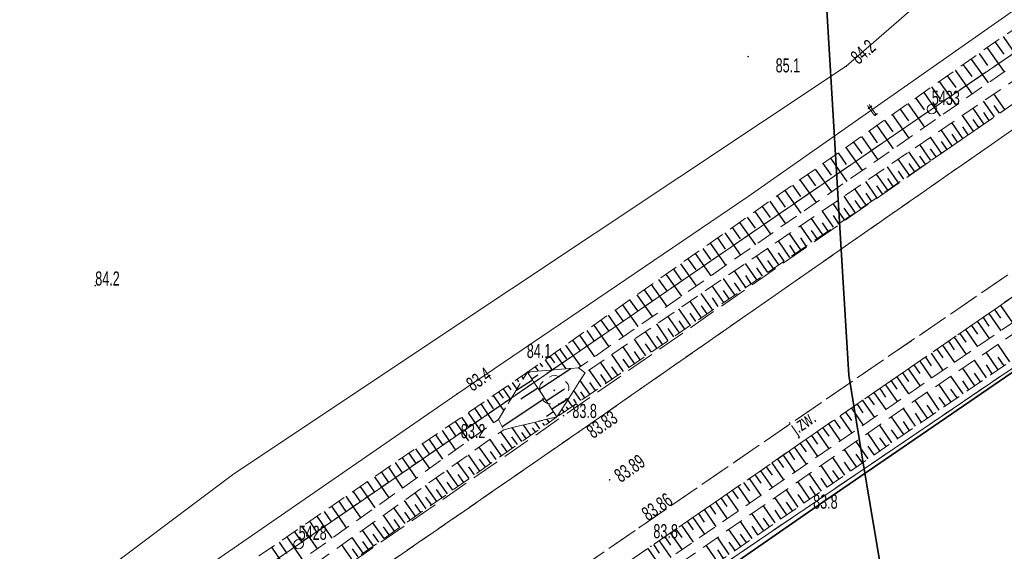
# Model space of a CAD drawing. Header units: metres. Extents: x 6524698 to 6533081, y 5883213 to 5896811.
# Tile 39 of 131: x 6528830 to 6528882, y 5888549 to 5888577. Entities that reach past the tile are written whole.
import ezdxf
from ezdxf.enums import TextEntityAlignment as Align

# ---------------------------------------------------------------- set-up
doc = ezdxf.new("R2010")
doc.units = ezdxf.units.M
for name, pattern in [('mapa zasadnicza$0$1.0_0.5', [1.5, 1, -0.5]), ('mapa zasadnicza$0$1.5_0.5', [2, 1.5, -0.5]), ('mapa zasadnicza$0$219-500', [0]), ('mapa zasadnicza$0$egkk-500', [2, 1.5, -0.5]), ('mapa zasadnicza$0$egug-500', [1, 0.5, -0.5])]:
    doc.linetypes.add(name, pattern=pattern)
for name, color, linetype in [('mapa zasadnicza$0$000 Inne (niezydentyfikowane)', 7, 'Continuous'), ('mapa zasadnicza$0$202-punkt graniczny', 7, 'Continuous'), ('mapa zasadnicza$0$202-punkt graniczny-Atr103', 7, 'Continuous'), ('mapa zasadnicza$0$217-kontur klasyfikacyjny', 7, 'Continuous'), ('mapa zasadnicza$0$218-kontur użytku gruntowego', 7, 'Continuous'), ('mapa zasadnicza$0$219-działka ewidencyjna', 7, 'Continuous'), ('mapa zasadnicza$0$drzewo liściaste', 7, 'Continuous'), ('mapa zasadnicza$0$jezdnia', 7, 'Continuous'), ('mapa zasadnicza$0$jezdnia-Atr17', 7, 'Continuous'), ('mapa zasadnicza$0$ogrodzenie trwałe', 7, 'Continuous'), ('mapa zasadnicza$0$pikieta naturalna', 7, 'Continuous'), ('mapa zasadnicza$0$pikieta naturalna-Atr2', 7, 'Continuous'), ('mapa zasadnicza$0$pikieta sztuczna', 7, 'Continuous'), ('mapa zasadnicza$0$pikieta sztuczna-Atr2', 7, 'Continuous'), ('mapa zasadnicza$0$przewód telekomunikacyjny podziemny', 7, 'Continuous'), ('mapa zasadnicza$0$przewód telekomunikacyjny podziemny-Atr1', 7, 'Continuous'), ('mapa zasadnicza$0$rzędna', 7, 'Continuous'), ('mapa zasadnicza$0$rzędna-Atr2', 7, 'Continuous'), ('mapa zasadnicza$0$skarpa nieumocniona', 7, 'Continuous')]:
    doc.layers.add(name, color=color, linetype=linetype)
doc.styles.add('mapa zasadnicza$0$STANDARD', font='Working1250', dxfattribs={"width": 0.75})
doc.linetypes.add('mapa zasadnicza$0$902-500', pattern='A,3.75,0,[1,ksztalty.shx,S=0.5,R=0,X=0,Y=0],3.75', length=7.5)

# ---------------------------------------------------------------- blocks, each defined once
blk = doc.blocks.new('mapa zasadnicza$0$202')
at = {"color": 0, "linetype": 'Continuous', "lineweight": 0}
blk.add_circle((0, 0), 0.25, dxfattribs=at)
blk = doc.blocks.new('mapa zasadnicza$0$PW01')
at = {"linetype": 'Continuous', "lineweight": 13}
h = blk.add_hatch(color=0, dxfattribs=at)
edge = h.paths.add_edge_path()
edge.add_arc((0, 0), 0.045, 0, 360)
blk = doc.blocks.new('mapa zasadnicza$0$OP021')
at = {"linetype": 'Continuous', "lineweight": 13}
h = blk.add_hatch(color=0, dxfattribs=at)
edge = h.paths.add_edge_path()
edge.add_arc((0, 0), 0.05, 0, 360)
at = {"color": 0, "linetype": 'Continuous', "lineweight": 13}
for centre, start, end in [((0, 0.4), 49.272, 130.728), ((-0.38, 0.124), 121.308, 202.548), ((0.38, 0.124), 337.452, 58.692), ((-0.235, -0.324), 193.221, 274.871), ((0.235, -0.324), 265.129, 346.779)]:
    blk.add_arc(centre, 0.4, start, end, dxfattribs=at)

msp = doc.modelspace()

# ---------------------------------------------------------------- linework, layer by layer
at = {"layer": 'mapa zasadnicza$0$000 Inne (niezydentyfikowane)', "color": 7, "linetype": 'Continuous', "lineweight": 35, "flags": 128}
msp.add_lwpolyline([(6528867.486, 5888667.506), (6528867.894, 5888660.701), (6528868.303, 5888653.895), (6528868.712, 5888647.089), (6528869.121, 5888640.283), (6528869.529, 5888633.478), (6528869.938, 5888626.672), (6528870.347, 5888619.866), (6528870.756, 5888613.06), (6528871.165, 5888606.255), (6528871.573, 5888599.449), (6528871.982, 5888592.643), (6528872.391, 5888585.837), (6528872.8, 5888579.031), (6528873.209, 5888572.226), (6528873.619, 5888565.387), (6528874.028, 5888558.423), (6528874.849, 5888553.436), (6528876.109, 5888545.979), (6528877.387, 5888538.416), (6528878.665, 5888530.854), (6528879.943, 5888523.291), (6528881.221, 5888515.728)], dxfattribs=at)
at = {"layer": 'mapa zasadnicza$0$000 Inne (niezydentyfikowane)', "color": 7, "linetype": 'Continuous', "lineweight": 25, "flags": 128}
for points in [[(6528882.23, 5888576.43), (6528883.11, 5888575.13)], [(6528881.38, 5888575.83), (6528882.28, 5888574.55)], [(6528881.8, 5888576.13), (6528882.26, 5888575.49)], [(6528880.53, 5888575.23), (6528881.43, 5888573.96)], [(6528880.95, 5888575.53), (6528881.4, 5888574.89)], [(6528879.69, 5888574.64), (6528880.58, 5888573.37)], [(6528880.11, 5888574.93), (6528880.56, 5888574.3)], [(6528879.26, 5888574.34), (6528879.71, 5888573.71)], [(6528878.43, 5888573.75), (6528878.87, 5888573.12)], [(6528878.84, 5888574.04), (6528879.74, 5888572.78)], [(6528877.59, 5888573.16), (6528878.03, 5888572.53)], [(6528878.01, 5888573.45), (6528878.89, 5888572.2)], [(6528882.32, 5888572.55), (6528881.74, 5888573.38)], [(6528876.76, 5888572.57), (6528877.2, 5888571.95)], [(6528877.17, 5888572.86), (6528878.06, 5888571.61)], [(6528881.21, 5888571.78), (6528880.63, 5888572.62)], [(6528881.77, 5888572.16), (6528881.19, 5888573)], [(6528882.04, 5888572.36), (6528881.76, 5888572.77)], [(6528876.34, 5888572.28), (6528877.22, 5888571.03)], [(6528880.65, 5888571.39), (6528880.07, 5888572.23)], [(6528880.93, 5888571.59), (6528880.64, 5888572.01)], [(6528881.49, 5888571.97), (6528881.2, 5888572.39)], [(6528875.52, 5888571.69), (6528876.39, 5888570.45)], [(6528875.93, 5888571.98), (6528876.37, 5888571.36)], [(6528879.53, 5888570.61), (6528878.94, 5888571.46)], [(6528880.09, 5888571), (6528879.51, 5888571.85)], [(6528880.37, 5888571.2), (6528880.08, 5888571.62)], [(6528874.7, 5888571.11), (6528875.57, 5888569.88)], [(6528875.11, 5888571.4), (6528875.54, 5888570.78)], [(6528878.96, 5888570.22), (6528878.38, 5888571.08)], [(6528879.81, 5888570.81), (6528879.52, 5888571.23)], [(6528873.88, 5888570.53), (6528874.74, 5888569.31)], [(6528874.29, 5888570.82), (6528874.72, 5888570.21)], [(6528878.39, 5888569.83), (6528877.8, 5888570.69)], [(6528878.68, 5888570.03), (6528878.38, 5888570.45)], [(6528879.25, 5888570.42), (6528878.95, 5888570.84)], [(6528873.06, 5888569.96), (6528873.93, 5888568.73)], [(6528873.47, 5888570.24), (6528873.9, 5888569.63)], [(6528877.25, 5888569.05), (6528876.66, 5888569.91)], [(6528877.82, 5888569.44), (6528877.23, 5888570.3)], [(6528878.11, 5888569.64), (6528877.81, 5888570.06)], [(6528872.25, 5888569.38), (6528873.11, 5888568.17)], [(6528872.66, 5888569.67), (6528873.09, 5888569.06)], [(6528876.68, 5888568.65), (6528876.09, 5888569.51)], [(6528877.54, 5888569.24), (6528877.24, 5888569.67)], [(6528871.85, 5888569.1), (6528872.27, 5888568.49)], [(6528876.1, 5888568.26), (6528875.51, 5888569.12)], [(6528876.39, 5888568.46), (6528876.1, 5888568.89)], [(6528876.96, 5888568.85), (6528876.67, 5888569.28)], [(6528871.04, 5888568.53), (6528871.47, 5888567.92)], [(6528871.44, 5888568.81), (6528872.3, 5888567.6)], [(6528874.96, 5888567.47), (6528874.36, 5888568.34)], [(6528875.53, 5888567.87), (6528874.94, 5888568.73)], [(6528875.82, 5888568.06), (6528875.52, 5888568.5)], [(6528870.24, 5888567.96), (6528870.66, 5888567.36)], [(6528870.64, 5888568.24), (6528871.49, 5888567.04)], [(6528874.38, 5888567.08), (6528873.79, 5888567.94)], [(6528875.24, 5888567.67), (6528874.95, 5888568.1)], [(6528869.44, 5888567.4), (6528869.86, 5888566.8)], [(6528869.84, 5888567.68), (6528870.68, 5888566.48)], [(6528873.8, 5888566.68), (6528873.21, 5888567.55)], [(6528874.09, 5888566.88), (6528873.79, 5888567.31)], [(6528874.67, 5888567.28), (6528874.37, 5888567.71)], [(6528868.64, 5888566.83), (6528869.06, 5888566.24)], [(6528869.04, 5888567.12), (6528869.88, 5888565.92)], [(6528872.65, 5888565.89), (6528872.05, 5888566.76)], [(6528873.22, 5888566.29), (6528872.63, 5888567.15)], [(6528873.51, 5888566.48), (6528873.22, 5888566.92)], [(6528867.85, 5888566.28), (6528868.27, 5888565.68)], [(6528868.24, 5888566.55), (6528869.09, 5888565.36)], [(6528872.07, 5888565.49), (6528871.47, 5888566.36)], [(6528872.94, 5888566.09), (6528872.64, 5888566.52)], [(6528867.06, 5888565.72), (6528867.48, 5888565.13)], [(6528867.45, 5888566), (6528868.29, 5888564.81)], [(6528871.49, 5888565.09), (6528870.89, 5888565.96)], [(6528871.78, 5888565.29), (6528871.48, 5888565.73)], [(6528872.36, 5888565.69), (6528872.06, 5888566.12)], [(6528866.67, 5888565.44), (6528867.5, 5888564.26)], [(6528870.9, 5888564.69), (6528870.3, 5888565.57)], [(6528871.19, 5888564.89), (6528870.9, 5888565.33)], [(6528865.88, 5888564.89), (6528866.71, 5888563.71)], [(6528866.28, 5888565.16), (6528866.69, 5888564.57)], [(6528869.74, 5888563.89), (6528869.14, 5888564.77)], [(6528870.32, 5888564.29), (6528869.72, 5888565.17)], [(6528870.61, 5888564.49), (6528870.31, 5888564.93)], [(6528865.1, 5888564.34), (6528865.93, 5888563.17)], [(6528865.49, 5888564.61), (6528865.91, 5888564.02)], [(6528869.15, 5888563.49), (6528868.55, 5888564.37)], [(6528870.03, 5888564.09), (6528869.73, 5888564.53)], [(6528864.33, 5888563.79), (6528865.15, 5888562.62)], [(6528864.72, 5888564.06), (6528865.13, 5888563.48)], [(6528868.57, 5888563.09), (6528867.97, 5888563.97)], [(6528868.86, 5888563.29), (6528868.56, 5888563.73)], [(6528869.45, 5888563.69), (6528869.15, 5888564.13)], [(6528863.55, 5888563.24), (6528864.37, 5888562.08)], [(6528863.94, 5888563.51), (6528864.35, 5888562.93)], [(6528867.4, 5888562.29), (6528866.79, 5888563.17)], [(6528867.98, 5888562.69), (6528867.38, 5888563.57)], [(6528868.28, 5888562.89), (6528867.97, 5888563.33)], [(6528862.78, 5888562.7), (6528863.6, 5888561.54)], [(6528863.17, 5888562.97), (6528863.58, 5888562.39)], [(6528866.81, 5888561.88), (6528866.2, 5888562.77)], [(6528867.69, 5888562.49), (6528867.39, 5888562.93)], [(6528862.02, 5888562.16), (6528862.83, 5888561.01)], [(6528862.4, 5888562.43), (6528862.81, 5888561.85)], [(6528866.22, 5888561.48), (6528865.61, 5888562.36)], [(6528866.51, 5888561.68), (6528866.21, 5888562.12)], [(6528867.1, 5888562.08), (6528866.8, 5888562.53)], [(6528882.08, 5888562.14), (6528882.72, 5888561.21)], [(6528861.26, 5888561.62), (6528862.06, 5888560.47)], [(6528861.64, 5888561.89), (6528862.04, 5888561.31)], [(6528865.04, 5888560.67), (6528864.43, 5888561.56)], [(6528865.63, 5888561.07), (6528865.02, 5888561.96)], [(6528865.92, 5888561.28), (6528865.62, 5888561.72)], [(6528881.46, 5888561.71), (6528882.1, 5888560.79)], [(6528881.77, 5888561.92), (6528882.09, 5888561.46)], [(6528860.5, 5888561.08), (6528861.3, 5888559.94)], [(6528860.87, 5888561.35), (6528861.28, 5888560.78)], [(6528864.45, 5888560.26), (6528863.84, 5888561.15)], [(6528865.33, 5888560.87), (6528865.03, 5888561.31)], [(6528880.54, 5888561.07), (6528880.86, 5888560.61)], [(6528880.85, 5888561.29), (6528881.48, 5888560.37)], [(6528881.16, 5888561.5), (6528881.47, 5888561.04)], [(6528859.74, 5888560.55), (6528860.54, 5888559.41)], [(6528860.12, 5888560.81), (6528860.52, 5888560.24)], [(6528863.85, 5888559.86), (6528863.24, 5888560.75)], [(6528864.15, 5888560.06), (6528863.84, 5888560.5)], [(6528864.74, 5888560.47), (6528864.44, 5888560.91)], [(6528879.93, 5888560.65), (6528880.25, 5888560.19)], [(6528880.23, 5888560.86), (6528880.87, 5888559.94)], [(6528859, 5888560.03), (6528859.8, 5888558.9)], [(6528859.37, 5888560.28), (6528859.77, 5888559.72)], [(6528863.26, 5888559.45), (6528862.65, 5888560.34)], [(6528863.56, 5888559.65), (6528863.25, 5888560.1)], [(6528879.01, 5888560.02), (6528879.64, 5888559.1)], [(6528879.32, 5888560.23), (6528879.63, 5888559.77)], [(6528879.62, 5888560.44), (6528880.26, 5888559.52)], [(6528882.58, 5888559.14), (6528881.95, 5888560.07)], [(6528858.17, 5888559.44), (6528858.42, 5888559.09)], [(6528858.41, 5888559.61), (6528859.01, 5888558.76)], [(6528858.69, 5888559.8), (6528859.04, 5888559.3)], [(6528862.07, 5888558.63), (6528861.46, 5888559.53)], [(6528862.66, 5888559.04), (6528862.05, 5888559.93)], [(6528862.96, 5888559.24), (6528862.66, 5888559.69)], [(6528878.4, 5888559.6), (6528879.03, 5888558.68)], [(6528878.71, 5888559.81), (6528879.02, 5888559.35)], [(6528881.97, 5888558.71), (6528881.33, 5888559.65)], [(6528857.64, 5888559.07), (6528857.78, 5888558.87)], [(6528857.91, 5888559.25), (6528858.29, 5888558.7)], [(6528861.47, 5888558.22), (6528860.86, 5888559.12)], [(6528862.37, 5888558.84), (6528862.06, 5888559.28)], [(6528877.49, 5888558.97), (6528877.81, 5888558.51)], [(6528877.8, 5888559.18), (6528878.42, 5888558.27)], [(6528878.1, 5888559.39), (6528878.41, 5888558.93)], [(6528881.34, 5888558.29), (6528880.7, 5888559.22)], [(6528881.65, 5888558.5), (6528881.34, 5888558.97)], [(6528882.28, 5888558.93), (6528881.96, 5888559.39)], [(6528856.9, 5888558.54), (6528856.91, 5888558.53)], [(6528857, 5888558.54), (6528857.09, 5888558.6)], [(6528857.2, 5888558.24), (6528857.53, 5888558.45)], [(6528857.38, 5888558.88), (6528857.55, 5888558.64)], [(6528857.58, 5888557.66), (6528859.28, 5888558.79)], [(6528860.88, 5888557.81), (6528860.26, 5888558.71)], [(6528861.17, 5888558.02), (6528860.87, 5888558.47)], [(6528861.77, 5888558.43), (6528861.46, 5888558.87)], [(6528876.89, 5888558.55), (6528877.2, 5888558.1)], [(6528877.19, 5888558.76), (6528877.82, 5888557.85)], [(6528880.72, 5888557.86), (6528880.08, 5888558.8)], [(6528881.03, 5888558.08), (6528880.71, 5888558.54)], [(6528855.93, 5888557.88), (6528856.09, 5888557.64)], [(6528856.17, 5888558.04), (6528856.42, 5888557.68)], [(6528857.25, 5888558.17), (6528856.36, 5888557.59)], [(6528856.41, 5888558.21), (6528856.5, 5888558.08)], [(6528856.66, 5888558.37), (6528856.75, 5888558.23)], [(6528860.29, 5888557.41), (6528859.78, 5888558.15)], [(6528860.58, 5888557.61), (6528860.28, 5888558.04)], [(6528875.98, 5888557.92), (6528876.6, 5888557.02)], [(6528876.28, 5888558.13), (6528876.59, 5888557.68)], [(6528876.58, 5888558.34), (6528877.21, 5888557.43)], [(6528879.47, 5888557), (6528878.82, 5888557.95)], [(6528880.1, 5888557.43), (6528879.45, 5888558.37)], [(6528880.41, 5888557.65), (6528880.09, 5888558.12)], [(6528855.16, 5888557.35), (6528855.72, 5888556.53)], [(6528855.44, 5888557.54), (6528855.68, 5888557.2)], [(6528855.68, 5888557.71), (6528856.08, 5888557.13)], [(6528857.53, 5888557.74), (6528856.63, 5888557.15)], [(6528857.97, 5888557.07), (6528858.94, 5888557.71)], [(6528859.81, 5888557.08), (6528859.44, 5888557.62)], [(6528860.03, 5888557.23), (6528859.81, 5888557.55)], [(6528875.37, 5888557.51), (6528876, 5888556.6)], [(6528875.68, 5888557.72), (6528875.99, 5888557.26)], [(6528878.84, 5888556.57), (6528878.19, 5888557.52)], [(6528879.78, 5888557.22), (6528879.46, 5888557.69)], [(6528854.5, 5888556.9), (6528855.18, 5888555.9)], [(6528854.83, 5888557.13), (6528855.16, 5888556.64)], [(6528857.9, 5888557.19), (6528855.64, 5888555.69)], [(6528858.26, 5888556.63), (6528859.2, 5888557.24)], [(6528859.36, 5888556.77), (6528859.12, 5888557.12)], [(6528859.58, 5888556.93), (6528859.43, 5888557.15)], [(6528874.47, 5888556.88), (6528874.78, 5888556.43)], [(6528874.77, 5888557.09), (6528875.4, 5888556.18)], [(6528875.07, 5888557.3), (6528875.38, 5888556.85)], [(6528878.21, 5888556.14), (6528877.56, 5888557.09)], [(6528878.53, 5888556.36), (6528878.2, 5888556.83)], [(6528879.16, 5888556.79), (6528878.83, 5888557.26)], [(6528853.82, 5888556.43), (6528854.52, 5888555.42)], [(6528854.16, 5888556.67), (6528854.51, 5888556.16)], [(6528858.36, 5888556.48), (6528857.99, 5888556.23)], [(6528858.69, 5888556.32), (6528858.67, 5888556.35)], [(6528858.92, 5888556.47), (6528858.81, 5888556.63)], [(6528859.14, 5888556.62), (6528859.05, 5888556.75)], [(6528873.86, 5888556.46), (6528874.18, 5888556.01)], [(6528874.17, 5888556.67), (6528874.79, 5888555.77)], [(6528877.58, 5888555.71), (6528876.93, 5888556.65)], [(6528877.89, 5888555.92), (6528877.57, 5888556.4)], [(6528853.14, 5888555.97), (6528853.84, 5888554.94)], [(6528853.48, 5888556.2), (6528853.83, 5888555.69)], [(6528857.15, 5888555.23), (6528856.77, 5888555.78)], [(6528857.64, 5888555.58), (6528857.39, 5888555.93)], [(6528857.89, 5888555.75), (6528857.8, 5888555.88)], [(6528858.13, 5888555.92), (6528858.02, 5888556.08)], [(6528872.96, 5888555.84), (6528873.58, 5888554.94)], [(6528873.26, 5888556.05), (6528873.57, 5888555.6)], [(6528873.56, 5888556.26), (6528874.19, 5888555.35)], [(6528876.32, 5888554.84), (6528875.67, 5888555.78)], [(6528876.95, 5888555.27), (6528876.3, 5888556.22)], [(6528877.26, 5888555.49), (6528876.94, 5888555.96)], [(6528852.45, 5888555.49), (6528853.16, 5888554.45)], [(6528852.8, 5888555.73), (6528853.15, 5888555.21)], [(6528856.18, 5888554.55), (6528855.56, 5888555.42)], [(6528856.68, 5888554.9), (6528856.17, 5888555.64)], [(6528856.91, 5888555.06), (6528856.68, 5888555.38)], [(6528857.4, 5888555.41), (6528857.24, 5888555.63)], [(6528872.36, 5888555.42), (6528872.98, 5888554.52)], [(6528872.66, 5888555.63), (6528872.97, 5888555.18)], [(6528875.69, 5888554.41), (6528875.05, 5888555.35)], [(6528876.63, 5888555.06), (6528876.31, 5888555.53)], [(6528851.39, 5888554.77), (6528851.76, 5888554.24)], [(6528851.75, 5888555.01), (6528852.47, 5888553.96)], [(6528852.1, 5888555.25), (6528852.46, 5888554.73)], [(6528855.6, 5888554.14), (6528854.99, 5888555.01)], [(6528855.89, 5888554.35), (6528855.59, 5888554.78)], [(6528856.44, 5888554.74), (6528856.15, 5888555.15)], [(6528871.45, 5888554.8), (6528871.77, 5888554.35)], [(6528871.76, 5888555.01), (6528872.38, 5888554.11)], [(6528872.06, 5888555.22), (6528872.37, 5888554.76)], [(6528875.07, 5888553.98), (6528874.42, 5888554.91)], [(6528876.01, 5888554.63), (6528875.68, 5888555.09)], [(6528850.68, 5888554.28), (6528851.05, 5888553.74)], [(6528851.04, 5888554.52), (6528851.77, 5888553.46)], [(6528855.03, 5888553.74), (6528854.42, 5888554.6)], [(6528855.32, 5888553.94), (6528855.01, 5888554.37)], [(6528870.85, 5888554.39), (6528871.16, 5888553.93)], [(6528871.15, 5888554.59), (6528871.78, 5888553.69)], [(6528874.44, 5888553.55), (6528873.8, 5888554.48)], [(6528874.76, 5888553.76), (6528874.43, 5888554.23)], [(6528875.38, 5888554.19), (6528875.06, 5888554.66)], [(6528849.95, 5888553.78), (6528850.33, 5888553.24)], [(6528850.32, 5888554.03), (6528851.06, 5888552.95)], [(6528853.88, 5888552.93), (6528853.27, 5888553.79)], [(6528854.45, 5888553.33), (6528853.84, 5888554.19)], [(6528854.74, 5888553.53), (6528854.43, 5888553.97)], [(6528869.95, 5888553.76), (6528870.57, 5888552.86)], [(6528870.25, 5888553.97), (6528870.56, 5888553.52)], [(6528870.55, 5888554.18), (6528871.17, 5888553.28)], [(6528873.82, 5888553.12), (6528873.18, 5888554.05)], [(6528874.13, 5888553.34), (6528873.81, 5888553.8)], [(6528849.22, 5888553.28), (6528849.6, 5888552.73)], [(6528849.59, 5888553.53), (6528850.34, 5888552.43)], [(6528853.3, 5888552.53), (6528852.7, 5888553.38)], [(6528854.16, 5888553.13), (6528853.86, 5888553.56)], [(6528869.35, 5888553.35), (6528869.97, 5888552.45)], [(6528869.65, 5888553.56), (6528869.96, 5888553.11)], [(6528872.58, 5888552.27), (6528871.95, 5888553.19)], [(6528873.2, 5888552.69), (6528872.56, 5888553.62)], [(6528873.51, 5888552.91), (6528873.19, 5888553.37)], [(6528848.47, 5888552.77), (6528848.86, 5888552.21)], [(6528848.85, 5888553.02), (6528849.61, 5888551.91)], [(6528852.73, 5888552.12), (6528852.13, 5888552.98)], [(6528853.02, 5888552.32), (6528852.72, 5888552.75)], [(6528853.59, 5888552.73), (6528853.29, 5888553.15)], [(6528868.45, 5888552.73), (6528868.76, 5888552.28)], [(6528868.75, 5888552.93), (6528869.37, 5888552.03)], [(6528869.05, 5888553.14), (6528869.36, 5888552.69)], [(6528871.97, 5888551.84), (6528871.33, 5888552.77)], [(6528872.89, 5888552.48), (6528872.57, 5888552.95)], [(6528847.72, 5888552.25), (6528848.11, 5888551.68)], [(6528848.1, 5888552.51), (6528848.87, 5888551.38)], [(6528851.6, 5888551.33), (6528851.01, 5888552.17)], [(6528852.17, 5888551.72), (6528851.57, 5888552.57)], [(6528852.45, 5888551.92), (6528852.15, 5888552.35)], [(6528867.85, 5888552.31), (6528868.16, 5888551.86)], [(6528868.15, 5888552.52), (6528868.77, 5888551.62)], [(6528871.35, 5888551.42), (6528870.72, 5888552.34)], [(6528872.27, 5888552.06), (6528871.96, 5888552.52)], [(6528846.96, 5888551.73), (6528847.35, 5888551.15)], [(6528847.34, 5888551.99), (6528848.12, 5888550.85)], [(6528851.04, 5888550.93), (6528850.44, 5888551.77)], [(6528851.88, 5888551.53), (6528851.58, 5888551.95)], [(6528866.95, 5888551.69), (6528867.57, 5888550.79)], [(6528867.25, 5888551.9), (6528867.56, 5888551.45)], [(6528867.55, 5888552.11), (6528868.17, 5888551.21)], [(6528870.74, 5888551), (6528870.11, 5888551.92)], [(6528871.04, 5888551.21), (6528870.73, 5888551.67)], [(6528871.66, 5888551.63), (6528871.34, 5888552.09)], [(6528846.18, 5888551.19), (6528846.58, 5888550.61)], [(6528846.57, 5888551.46), (6528847.36, 5888550.31)], [(6528850.48, 5888550.54), (6528849.89, 5888551.37)], [(6528850.76, 5888550.73), (6528850.46, 5888551.15)], [(6528851.32, 5888551.13), (6528851.02, 5888551.55)], [(6528866.35, 5888551.28), (6528866.97, 5888550.38)], [(6528866.65, 5888551.49), (6528866.96, 5888551.04)], [(6528870.13, 5888550.58), (6528869.5, 5888551.49)], [(6528870.43, 5888550.79), (6528870.12, 5888551.25)], [(6528845.4, 5888550.66), (6528845.8, 5888550.07)], [(6528845.79, 5888550.93), (6528846.59, 5888549.76)], [(6528849.36, 5888549.75), (6528848.77, 5888550.58)], [(6528849.92, 5888550.14), (6528849.33, 5888550.98)], [(6528850.2, 5888550.34), (6528849.9, 5888550.76)], [(6528865.46, 5888550.66), (6528865.77, 5888550.21)], [(6528865.75, 5888550.87), (6528866.37, 5888549.97)], [(6528866.05, 5888551.07), (6528866.36, 5888550.62)], [(6528868.91, 5888549.74), (6528868.28, 5888550.65)], [(6528869.52, 5888550.16), (6528868.89, 5888551.07)], [(6528869.82, 5888550.37), (6528869.51, 5888550.82)], [(6528844.6, 5888550.11), (6528845.01, 5888549.51)], [(6528845, 5888550.39), (6528845.81, 5888549.2)], [(6528848.8, 5888549.36), (6528848.22, 5888550.19)], [(6528849.64, 5888549.95), (6528849.34, 5888550.36)], [(6528864.56, 5888550.04), (6528865.18, 5888549.14)], [(6528864.86, 5888550.25), (6528865.17, 5888549.8)], [(6528865.16, 5888550.45), (6528865.78, 5888549.56)], [(6528868.3, 5888549.32), (6528867.67, 5888550.23)], [(6528869.21, 5888549.95), (6528868.9, 5888550.4)], [(6528843.8, 5888549.56), (6528844.21, 5888548.95)], [(6528844.2, 5888549.84), (6528845.02, 5888548.63)], [(6528848.25, 5888548.97), (6528847.67, 5888549.8)], [(6528848.53, 5888549.16), (6528848.24, 5888549.58)], [(6528849.08, 5888549.55), (6528848.79, 5888549.97)], [(6528863.96, 5888549.63), (6528864.58, 5888548.73)], [(6528864.26, 5888549.83), (6528864.57, 5888549.39)], [(6528867.69, 5888548.9), (6528867.07, 5888549.81)], [(6528868, 5888549.11), (6528867.68, 5888549.56)], [(6528868.6, 5888549.53), (6528868.29, 5888549.98)], [(6528843.39, 5888549.28), (6528844.22, 5888548.06)], [(6528847.7, 5888548.58), (6528847.12, 5888549.41)], [(6528847.98, 5888548.78), (6528847.69, 5888549.19)], [(6528863.37, 5888549.22), (6528863.98, 5888548.32)], [(6528863.66, 5888549.42), (6528863.97, 5888548.97)], [(6528867.09, 5888548.49), (6528866.47, 5888549.39)], [(6528867.39, 5888548.69), (6528867.08, 5888549.15)]]:
    msp.add_lwpolyline(points, dxfattribs=at)
at = {"layer": 'mapa zasadnicza$0$217-kontur klasyfikacyjny', "color": 92, "linetype": 'mapa zasadnicza$0$egkk-500', "lineweight": 18, "flags": 128}
for points in [[(6528878.44, 5888572.57), (6528927.41, 5888606.02)], [(6528844.83, 5888549.45), (6528878.44, 5888572.57)], [(6528886.17, 5888561.14), (6528852.42, 5888538.22)], [(6528806.22, 5888522.83), (6528844.83, 5888549.45)]]:
    msp.add_lwpolyline(points, dxfattribs=at)
at = {"layer": 'mapa zasadnicza$0$218-kontur użytku gruntowego', "color": 3, "linetype": 'mapa zasadnicza$0$egug-500', "lineweight": 18, "flags": 128}
for points in [[(6528927.41, 5888606.02), (6528878.44, 5888572.57)], [(6528878.44, 5888572.57), (6528844.83, 5888549.45)], [(6528886.17, 5888561.14), (6528852.42, 5888538.22)], [(6528844.83, 5888549.45), (6528806.22, 5888522.83)]]:
    msp.add_lwpolyline(points, dxfattribs=at)
at = {"layer": 'mapa zasadnicza$0$219-działka ewidencyjna', "color": 7, "linetype": 'mapa zasadnicza$0$219-500', "lineweight": 18, "flags": 128}
for points in [[(6528878.44, 5888572.57), (6528927.41, 5888606.02)], [(6528844.83, 5888549.45), (6528878.44, 5888572.57)], [(6528852.42, 5888538.22), (6528886.17, 5888561.14)], [(6528806.22, 5888522.83), (6528844.83, 5888549.45)]]:
    msp.add_lwpolyline(points, dxfattribs=at)
at = {"layer": 'mapa zasadnicza$0$jezdnia', "color": 7, "linetype": 'mapa zasadnicza$0$1.5_0.5', "lineweight": 18, "flags": 128}
for points in [[(6528677.37, 5888456.07), (6528679.79, 5888456.79), (6528696.87, 5888461.87), (6528707.2, 5888465.15), (6528717.86, 5888469.03), (6528725.53, 5888472.14), (6528733.5, 5888475.37), (6528744.29, 5888480.33), (6528758.38, 5888487.71), (6528776.73, 5888498.96), (6528785.8, 5888504.91), (6528792.65, 5888509.48), (6528818.59, 5888527.1), (6528841.43, 5888542.79), (6528859.71, 5888555.42), (6528880.03, 5888569.59), (6528901.38, 5888584.45), (6528921.83, 5888598.69), (6528935.55, 5888608.06), (6528949.58, 5888616.76), (6528962.48, 5888623.86), (6528975.91, 5888630.5), (6528991.49, 5888637.67), (6529009.06, 5888645.62), (6529032.43, 5888656.15), (6529054.91, 5888666.38), (6529063.96, 5888670.5), (6529081.03, 5888678.23), (6529090.34, 5888682.46), (6529111.99, 5888692.28), (6529145.07, 5888707.34), (6529156.71, 5888712.67), (6529174.26, 5888720.6), (6529185.2, 5888725.55), (6529208.61, 5888736.21), (6529229.88, 5888746.01), (6529231.28, 5888743.1), (6529232.65, 5888740.44), (6529210.99, 5888730.55), (6529187.85, 5888720.12), (6529177.4, 5888715.36), (6529175.14, 5888714.33), (6529168.66, 5888711.38), (6529159.24, 5888707.1), (6529155.26, 5888705.31), (6529145.95, 5888701.06), (6529114.82, 5888686.9), (6529092.87, 5888676.93), (6529070.79, 5888666.88), (6529061.78, 5888662.77), (6529034.85, 5888650.55), (6529011.45, 5888640.01), (6528994.08, 5888632.13), (6528978.7, 5888625.02), (6528965.29, 5888618.29), (6528952.77, 5888611.23), (6528939.12, 5888602.64), (6528925.33, 5888593.41), (6528904.78, 5888579.24), (6528883.45, 5888564.44), (6528862.91, 5888550.33), (6528844.78, 5888537.8), (6528821.87, 5888521.98), (6528796.2, 5888504.33), (6528780.11, 5888493.52), (6528762.05, 5888482.35), (6528746.98, 5888474.3), (6528742.8, 5888472.37), (6528735.95, 5888469.21), (6528719.95, 5888462.88), (6528709.53, 5888459.26), (6528687.08, 5888452.5), (6528679.69, 5888450.37)], [(6528733.07, 5888476.4), (6528743.79, 5888481.37), (6528757.89, 5888488.76), (6528775.22, 5888499.33), (6528775.73, 5888501.13), (6528775.28, 5888504.18), (6528781.16, 5888507.52), (6528782.76, 5888505.78), (6528785.55, 5888506.07), (6528792.08, 5888510.45), (6528817.94, 5888527.97), (6528840.72, 5888543.67), (6528858.89, 5888556.27), (6528879.44, 5888570.55), (6528900.77, 5888585.35), (6528921.24, 5888599.61), (6528932.19, 5888607.22), (6528935, 5888608.97), (6528949.09, 5888617.75), (6528961.96, 5888624.84), (6528975.41, 5888631.52), (6528991.15, 5888638.72), (6529008.6, 5888646.62), (6529031.89, 5888657.17), (6529054.53, 5888667.58), (6529054.71, 5888670.04), (6529054.25, 5888672.82), (6529060.01, 5888675.15), (6529062.31, 5888671.96), (6529063.48, 5888671.48), (6529080.64, 5888679.18), (6529081.16, 5888681.1), (6529080.32, 5888684.4), (6529086.56, 5888687.1), (6529088.6, 5888684.46), (6529090.98, 5888684.01), (6529111.47, 5888693.29), (6529138.85, 5888705.9), (6529144.47, 5888708.49), (6529144.82, 5888710.73), (6529145.63, 5888714.16), (6529146.57, 5888714.83), (6529146.74, 5888711.87), (6529146.23, 5888709.58), (6529145.07, 5888707.34), (6529111.99, 5888692.28), (6529090.34, 5888682.46), (6529087.82, 5888683.69), (6529086.17, 5888685.52), (6529081.65, 5888683.59), (6529082.26, 5888680.88), (6529081.03, 5888678.23), (6529063.96, 5888670.5), (6529061.56, 5888671.23), (6529059.99, 5888673.94), (6529055.22, 5888671.99), (6529055.8, 5888669.28), (6529054.91, 5888666.38), (6529032.43, 5888656.15), (6529009.06, 5888645.62), (6528991.49, 5888637.67), (6528975.91, 5888630.5), (6528962.48, 5888623.86), (6528949.58, 5888616.76), (6528935.55, 5888608.06), (6528921.83, 5888598.69), (6528901.38, 5888584.45), (6528880.03, 5888569.59), (6528859.71, 5888555.42), (6528841.43, 5888542.79), (6528818.59, 5888527.1), (6528792.65, 5888509.48), (6528785.8, 5888504.91), (6528783.6, 5888504.42), (6528782.41, 5888504.66), (6528780.79, 5888506.43), (6528776.19, 5888503.44), (6528776.81, 5888501.63), (6528776.73, 5888498.96), (6528758.38, 5888487.71), (6528744.29, 5888480.33), (6528733.5, 5888475.37), (6528725.53, 5888472.14), (6528725.07, 5888473.21), (6528727.53, 5888474.19)], [(6529066.11, 5888659.29), (6529063.82, 5888659.42), (6529062.94, 5888660.69), (6529061.48, 5888661.43), (6529035.37, 5888649.51), (6529011.97, 5888638.96), (6528994.66, 5888631.11), (6528979.2, 5888623.96), (6528965.82, 5888617.3), (6528953.43, 5888610.29), (6528939.7, 5888601.69), (6528926.03, 5888592.59), (6528905.5, 5888578.37), (6528884.3, 5888563.67), (6528863.53, 5888549.33), (6528844.23, 5888536.02), (6528825.55, 5888523.02), (6528822.68, 5888521.16), (6528796.85, 5888503.45), (6528780.85, 5888492.61), (6528769.78, 5888485.67), (6528767.69, 5888485.02), (6528762.9, 5888481.53), (6528747.53, 5888473.38), (6528743.36, 5888471.15), (6528742.8, 5888472.37), (6528746.98, 5888474.3), (6528762.05, 5888482.35), (6528780.11, 5888493.52), (6528796.2, 5888504.33), (6528821.87, 5888521.98), (6528844.78, 5888537.8), (6528862.91, 5888550.33), (6528883.45, 5888564.44), (6528904.78, 5888579.24), (6528925.33, 5888593.41), (6528939.12, 5888602.64), (6528952.77, 5888611.23), (6528965.29, 5888618.29), (6528978.7, 5888625.02), (6528994.08, 5888632.13), (6529011.45, 5888640.01), (6529034.85, 5888650.55), (6529061.78, 5888662.77), (6529063.74, 5888661.37), (6529064.61, 5888659.78)]]:
    msp.add_lwpolyline(points, close=True, dxfattribs=at)
at = {"layer": 'mapa zasadnicza$0$ogrodzenie trwałe', "color": 7, "linetype": 'mapa zasadnicza$0$902-500', "lineweight": 35, "flags": 128}
msp.add_lwpolyline([(6528831.87, 5888523.37), (6528852, 5888537.35), (6528872.14, 5888551.33), (6528894.8, 5888566.86), (6528916.9, 5888582.15), (6528941.58, 5888598.65), (6528961.27, 5888609.81), (6528984.16, 5888621.23), (6529006.53, 5888632.37), (6529028.68, 5888642.68), (6529052.82, 5888654.02), (6529064.75, 5888659.27)], dxfattribs=at)
at = {"layer": 'mapa zasadnicza$0$przewód telekomunikacyjny podziemny', "color": 30, "linetype": 'Continuous', "lineweight": 18, "flags": 128}
for points in [[(6528674.57, 5888463), (6528682.36, 5888464.15), (6528692.35, 5888467.55), (6528705.53, 5888469.32), (6528716.07, 5888473.3), (6528729.69, 5888479.31), (6528747.32, 5888488.19), (6528752.87, 5888490.93), (6528756.62, 5888492.79), (6528776.47, 5888505.56), (6528788.45, 5888515.5), (6528810.04, 5888529.84), (6528813.8, 5888532.32), (6528825.27, 5888541.08), (6528841.31, 5888553.13), (6528851.68, 5888560.06), (6528873.9, 5888574.85), (6528879.62, 5888579.84), (6528897.6, 5888594.86), (6528923.8, 5888612), (6528927.92, 5888614.69), (6528939.09, 5888621.55)], [(6528942.88, 5888618.46), (6528927.68, 5888609.06), (6528914.13, 5888599.66), (6528896.22, 5888587.24), (6528882.13, 5888577.35), (6528868.69, 5888567.93), (6528853.22, 5888557.42), (6528838.61, 5888547.32), (6528825.98, 5888538.16), (6528813.12, 5888528.78), (6528801.91, 5888520.87), (6528796.03, 5888516.54), (6528787.7, 5888511.03), (6528774.77, 5888502.46)], [(6528942.88, 5888618.46), (6528927.68, 5888609.06), (6528914.13, 5888599.66), (6528896.22, 5888587.24), (6528882.13, 5888577.35), (6528868.69, 5888567.93), (6528853.22, 5888557.42), (6528838.61, 5888547.32), (6528825.98, 5888538.16), (6528813.12, 5888528.78), (6528801.91, 5888520.87), (6528796.03, 5888516.54), (6528787.7, 5888511.03), (6528774.77, 5888502.46)]]:
    msp.add_lwpolyline(points, dxfattribs=at)
at = {"layer": 'mapa zasadnicza$0$skarpa nieumocniona', "color": 7, "linetype": 'mapa zasadnicza$0$1.0_0.5', "lineweight": 18, "flags": 128}
for points in [[(6528825.55, 5888523.02), (6528844.23, 5888536.02), (6528845.49, 5888536.88), (6528863.53, 5888549.33), (6528884.3, 5888563.67), (6528905.5, 5888578.37), (6528926.03, 5888592.59), (6528939.7, 5888601.69), (6528953.43, 5888610.29), (6528965.82, 5888617.3), (6528979.2, 5888623.96), (6528994.66, 5888631.11), (6529011.97, 5888638.96), (6529035.37, 5888649.51), (6529060.66, 5888661.02), (6529062.32, 5888660.35), (6529061.23, 5888659.54), (6529060.93, 5888660.16), (6529032.44, 5888647.09), (6529006.23, 5888635.27), (6528984.67, 5888625.39), (6528966.2, 5888616.24), (6528952.44, 5888608.45), (6528940.58, 5888601.07), (6528928.44, 5888593.15), (6528904.93, 5888576.44), (6528877.16, 5888557.4), (6528846.58, 5888536.33), (6528826.87, 5888522.42), (6528826.02, 5888521.03), (6528825.5, 5888521.9)], [(6528825.55, 5888523.02), (6528844.23, 5888536.02), (6528845.49, 5888536.88), (6528863.53, 5888549.33), (6528884.3, 5888563.67), (6528905.5, 5888578.37), (6528926.03, 5888592.59), (6528939.7, 5888601.69), (6528953.43, 5888610.29), (6528965.82, 5888617.3), (6528979.2, 5888623.96), (6528994.66, 5888631.11), (6529011.97, 5888638.96), (6529035.37, 5888649.51), (6529060.66, 5888661.02), (6529062.32, 5888660.35), (6529061.23, 5888659.54), (6529060.93, 5888660.16), (6529032.44, 5888647.09), (6529006.23, 5888635.27), (6528984.67, 5888625.39), (6528966.2, 5888616.24), (6528952.44, 5888608.45), (6528940.58, 5888601.07), (6528928.44, 5888593.15), (6528904.93, 5888576.44), (6528877.16, 5888557.4), (6528846.58, 5888536.33), (6528826.87, 5888522.42), (6528826.02, 5888521.03), (6528825.5, 5888521.9)], [(6528920.08, 5888602.42), (6528929.93, 5888608.82), (6528928.91, 5888607.3), (6528920.63, 5888601.89), (6528904.92, 5888590.44), (6528883.05, 5888575.09), (6528859.69, 5888558.82), (6528856.97, 5888558.59), (6528881.97, 5888576.25), (6528904.24, 5888591.3)], [(6528920.08, 5888602.42), (6528929.93, 5888608.82), (6528928.91, 5888607.3), (6528920.63, 5888601.89), (6528904.92, 5888590.44), (6528883.05, 5888575.09), (6528859.69, 5888558.82), (6528856.97, 5888558.59), (6528881.97, 5888576.25), (6528904.24, 5888591.3)], [(6528858.54, 5888556.21), (6528860.04, 5888558.56), (6528883.45, 5888574.54), (6528904.99, 5888589.62), (6528921.26, 5888601.2), (6528929.34, 5888606.56), (6528932.19, 5888607.22), (6528921.24, 5888599.61), (6528900.77, 5888585.35), (6528879.44, 5888570.55)], [(6528858.54, 5888556.21), (6528860.04, 5888558.56), (6528883.45, 5888574.54), (6528904.99, 5888589.62), (6528921.26, 5888601.2), (6528929.34, 5888606.56), (6528932.19, 5888607.22), (6528921.24, 5888599.61), (6528900.77, 5888585.35), (6528879.44, 5888570.55)], [(6528905.88, 5888575.09), (6528878.09, 5888556.06), (6528847.53, 5888535.02), (6528827.35, 5888520.77), (6528826.02, 5888521.03), (6528826.87, 5888522.42), (6528827.18, 5888521.78), (6528846.94, 5888535.83), (6528877.47, 5888557.03), (6528905.32, 5888575.91)], [(6528905.88, 5888575.09), (6528878.09, 5888556.06), (6528847.53, 5888535.02), (6528827.35, 5888520.77), (6528826.02, 5888521.03), (6528826.87, 5888522.42), (6528827.18, 5888521.78), (6528846.94, 5888535.83), (6528877.47, 5888557.03), (6528905.32, 5888575.91)], [(6528835.29, 5888543.73), (6528856.97, 5888558.59), (6528855.44, 5888556.08), (6528836.23, 5888542.35), (6528815.6, 5888528.24), (6528802.4, 5888518.99), (6528791.6, 5888512.71), (6528784.35, 5888507.79), (6528783.69, 5888508.31), (6528791.03, 5888513.76), (6528801.77, 5888520.09), (6528814.2, 5888529.82)], [(6528835.29, 5888543.73), (6528856.97, 5888558.59), (6528855.44, 5888556.08), (6528836.23, 5888542.35), (6528815.6, 5888528.24), (6528802.4, 5888518.99), (6528791.6, 5888512.71), (6528784.35, 5888507.79), (6528783.69, 5888508.31), (6528791.03, 5888513.76), (6528801.77, 5888520.09), (6528814.2, 5888529.82)], [(6528858.54, 5888556.21), (6528855.72, 5888555.53), (6528855.44, 5888556.08), (6528856.97, 5888558.59)], [(6528858.54, 5888556.21), (6528855.72, 5888555.53), (6528855.44, 5888556.08), (6528856.97, 5888558.59)], [(6528859.69, 5888558.82), (6528860.04, 5888558.56), (6528858.54, 5888556.21), (6528856.97, 5888558.59)], [(6528859.69, 5888558.82), (6528860.04, 5888558.56), (6528858.54, 5888556.21), (6528856.97, 5888558.59)], [(6528785.55, 5888506.07), (6528784.69, 5888507.26), (6528791.81, 5888512.26), (6528802.64, 5888518.63), (6528815.99, 5888527.81), (6528836.57, 5888541.89), (6528855.72, 5888555.53), (6528858.54, 5888556.21), (6528840.72, 5888543.67), (6528817.94, 5888527.97), (6528792.08, 5888510.45)], [(6528785.55, 5888506.07), (6528784.69, 5888507.26), (6528791.81, 5888512.26), (6528802.64, 5888518.63), (6528815.99, 5888527.81), (6528836.57, 5888541.89), (6528855.72, 5888555.53), (6528858.54, 5888556.21), (6528840.72, 5888543.67), (6528817.94, 5888527.97), (6528792.08, 5888510.45)]]:
    msp.add_lwpolyline(points, close=True, dxfattribs=at)

# ---------------------------------------------------------------- block references
at = {"layer": 'mapa zasadnicza$0$202-punkt graniczny', "color": 7, "linetype": 'Continuous', "lineweight": 18}
for p in [(6528878.44, 5888572.57), (6528844.83, 5888549.45)]:
    msp.add_blockref('mapa zasadnicza$0$202', p, dxfattribs=at)
at = {"layer": 'mapa zasadnicza$0$drzewo liściaste', "color": 94, "linetype": 'Continuous', "lineweight": 18}
msp.add_blockref('mapa zasadnicza$0$OP021', (6528858.4, 5888557.62), dxfattribs=at)
at = {"layer": 'mapa zasadnicza$0$pikieta naturalna', "color": 7, "linetype": 'Continuous', "lineweight": 13}
for p in [(6528868.69, 5888575.36), (6528834.03, 5888563.19), (6528856.97, 5888558.59), (6528858.89, 5888556.27), (6528855.44, 5888556.08), (6528872.14, 5888551.33), (6528863.53, 5888549.33)]:
    msp.add_blockref('mapa zasadnicza$0$PW01', p, dxfattribs=at)
at = {"layer": 'mapa zasadnicza$0$pikieta sztuczna', "color": 7, "linetype": 'Continuous', "lineweight": 13}
for p in [(6528859.71, 5888555.42), (6528861.34, 5888552.87), (6528862.91, 5888550.33)]:
    msp.add_blockref('mapa zasadnicza$0$PW01', p, dxfattribs=at)
at = {"layer": 'mapa zasadnicza$0$rzędna', "color": 30, "linetype": 'Continuous', "lineweight": 18}
for p, rotation in [((6528873.9, 5888574.85), 221.847), ((6528853.22, 5888557.42), 34.982)]:
    msp.add_blockref('mapa zasadnicza$0$PW01', p, dxfattribs=dict(at, rotation=rotation))

# ---------------------------------------------------------------- texts
at = {"layer": 'mapa zasadnicza$0$202-punkt graniczny-Atr103', "color": 7, "style": 'mapa zasadnicza$0$STANDARD', "width": 0.667}
for s, p in [('5433', (6528878.44, 5888572.57)), ('5428', (6528844.83, 5888549.45))]:
    msp.add_text(s, height=0.75, dxfattribs=at).set_placement(p, align=Align.BOTTOM_LEFT)
at = {"layer": 'mapa zasadnicza$0$jezdnia-Atr17', "color": 7, "style": 'mapa zasadnicza$0$STANDARD', "width": 0.667}
msp.add_text('j.zw.', height=0.75, rotation=34.639, dxfattribs=at).set_placement((6528871.26, 5888555.24))
at = {"layer": 'mapa zasadnicza$0$pikieta naturalna-Atr2', "color": 7, "style": 'mapa zasadnicza$0$STANDARD', "width": 0.667}
for s, p in [('85.1', (6528870.15, 5888574.52)), ('84.2', (6528834.03, 5888563.19)), ('84.1', (6528856.94, 5888559.34)), ('83.8', (6528859.36, 5888556.15)), ('83.2', (6528853.44, 5888555.08)), ('83.8', (6528872.14, 5888551.33)), ('83.8', (6528863.66, 5888549.76))]:
    msp.add_text(s, height=0.75, dxfattribs=at).set_placement(p)
at = {"layer": 'mapa zasadnicza$0$pikieta sztuczna-Atr2', "color": 7, "style": 'mapa zasadnicza$0$STANDARD', "width": 0.667}
msp.add_text('83.83', height=0.75, rotation=34.89, dxfattribs=at).set_placement((6528860.03, 5888555.64), align=Align.TOP_LEFT)
for s, rotation, p in [('83.89', 35.191, (6528861.93, 5888552.69)), ('83.86', 34.487, (6528863.38, 5888550.65))]:
    msp.add_text(s, height=0.75, rotation=rotation, dxfattribs=at).set_placement(p)
at = {"layer": 'mapa zasadnicza$0$przewód telekomunikacyjny podziemny-Atr1', "color": 30, "style": 'mapa zasadnicza$0$STANDARD', "width": 0.667}
for rotation, p in [(35.85, (6528875.14, 5888572.45)), (35.026, (6528875.22, 5888572.51))]:
    msp.add_text('t', height=0.75, rotation=rotation, dxfattribs=at).set_placement(p, align=Align.MIDDLE_LEFT)
at = {"layer": 'mapa zasadnicza$0$rzędna-Atr2', "color": 30, "style": 'mapa zasadnicza$0$STANDARD', "width": 0.667}
for s, rotation, p in [('84.2', 41.101, (6528874.3, 5888575.19)), ('83.4', 34.191, (6528853.85, 5888557.85))]:
    msp.add_text(s, height=0.75, rotation=rotation, dxfattribs=at).set_placement(p, align=Align.MIDDLE_LEFT)

doc.saveas('drawing.dxf')
